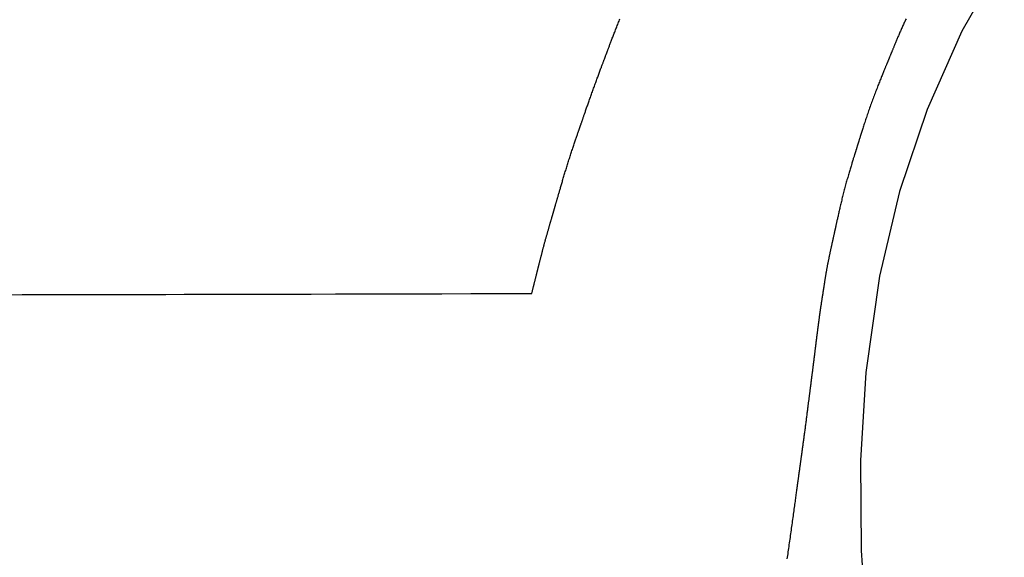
# Model space of a CAD drawing. Header units: millimetres. Extents: x -4577 to 1032787, y -66234 to 201209.
# Tile 92 of 256: x 3765.9 to 3769.05, y -8943.35 to -8941.63. Entities that reach past the tile are written whole.
import ezdxf

# ---------------------------------------------------------------- set-up
doc = ezdxf.new("R2010")
doc.units = ezdxf.units.MM
doc.linetypes.add('510_5_2OG_ELT_1004$0$11-07-22_DS_2OG$0$AUSGEZOGEN', pattern=[0])
doc.layers.add('510_5_2OG_ELT_1004$0$11-07-22_DS_2OG$0$EBENE_1', color=8, linetype='510_5_2OG_ELT_1004$0$11-07-22_DS_2OG$0$AUSGEZOGEN')

# ---------------------------------------------------------------- blocks, each defined once
blk = doc.blocks.new('510_5_2OG_ELT_1004')
at = {"layer": '510_5_2OG_ELT_1004$0$11-07-22_DS_2OG$0$EBENE_1'}
for p, q in [((3769.0473, -8941.3797), (3768.912, -8941.618)), ((3768.912, -8941.618), (3768.8005, -8941.8688)), ((3768.8005, -8941.8688), (3768.713, -8942.1302)), ((3768.713, -8942.1302), (3768.649, -8942.4003)), ((3768.649, -8942.4003), (3768.6054, -8942.7086)), ((3768.6054, -8942.7086), (3768.5877, -8942.9899)), ((3768.5877, -8942.9899), (3768.5899, -8943.277)), ((3768.5899, -8943.277), (3768.6109, -8943.5702))]:
    blk.add_line(p, q, dxfattribs=at)
for points in [[(3768.7337, -8941.5786), (3768.7322, -8941.5816), (3768.7308, -8941.5847), (3768.7293, -8941.5878), (3768.7279, -8941.5909), (3768.7265, -8941.594), (3768.725, -8941.5971), (3768.7236, -8941.6002), (3768.7222, -8941.6032), (3768.7208, -8941.6063), (3768.7194, -8941.6094), (3768.7181, -8941.6125), (3768.7167, -8941.6156), (3768.7154, -8941.6186), (3768.714, -8941.6216), (3768.7127, -8941.6246), (3768.7114, -8941.6276), (3768.7102, -8941.6305), (3768.7089, -8941.6335), (3768.7077, -8941.6363), (3768.7065, -8941.6392), (3768.7053, -8941.642), (3768.7041, -8941.6447), (3768.703, -8941.6474), (3768.7019, -8941.6501), (3768.7008, -8941.6527), (3768.6997, -8941.6552), (3768.6987, -8941.6577), (3768.6977, -8941.6601), (3768.6967, -8941.6625), (3768.6958, -8941.6648), (3768.6949, -8941.667), (3768.694, -8941.6692), (3768.6931, -8941.6712), (3768.6923, -8941.6732), (3768.6915, -8941.6751), (3768.6908, -8941.6769), (3768.6901, -8941.6787), (3768.6894, -8941.6803), (3768.6888, -8941.6819), (3768.6881, -8941.6834), (3768.6876, -8941.6848), (3768.687, -8941.6862), (3768.6865, -8941.6875), (3768.686, -8941.6887), (3768.6855, -8941.6899), (3768.685, -8941.691), (3768.6846, -8941.692), (3768.6842, -8941.693), (3768.6834, -8941.6949), (3768.6827, -8941.6966), (3768.6821, -8941.6981), (3768.6815, -8941.6995), (3768.681, -8941.7008), (3768.6805, -8941.702), (3768.68, -8941.7032), (3768.6796, -8941.7043), (3768.6791, -8941.7054), (3768.6786, -8941.7066), (3768.6781, -8941.7078), (3768.6776, -8941.709), (3768.6771, -8941.7104), (3768.6764, -8941.7119), (3768.6757, -8941.7137), (3768.6753, -8941.7146), (3768.6749, -8941.7156), (3768.6745, -8941.7166), (3768.674, -8941.7178), (3768.6736, -8941.7189), (3768.673, -8941.7202), (3768.6725, -8941.7216), (3768.6719, -8941.723), (3768.6713, -8941.7245), (3768.6706, -8941.7261), (3768.6699, -8941.7278), (3768.6692, -8941.7296), (3768.6684, -8941.7315), (3768.6676, -8941.7335), (3768.6667, -8941.7356), (3768.6658, -8941.7379), (3768.6648, -8941.7402), (3768.6638, -8941.7427), (3768.6627, -8941.7453), (3768.6616, -8941.748), (3768.6605, -8941.7508), (3768.6593, -8941.7538), (3768.658, -8941.7568), (3768.6568, -8941.76), (3768.6554, -8941.7632), (3768.6541, -8941.7665), (3768.6527, -8941.7699), (3768.6513, -8941.7734), (3768.6499, -8941.777), (3768.6484, -8941.7807), (3768.6469, -8941.7844), (3768.6454, -8941.7882), (3768.6439, -8941.7921), (3768.6423, -8941.796), (3768.6408, -8941.8), (3768.6392, -8941.804), (3768.6376, -8941.8081), (3768.6361, -8941.8122), (3768.6345, -8941.8164), (3768.6329, -8941.8206), (3768.6313, -8941.8248), (3768.6297, -8941.829), (3768.6281, -8941.8333), (3768.6265, -8941.8376), (3768.6249, -8941.842), (3768.6233, -8941.8463), (3768.6217, -8941.8506), (3768.6202, -8941.855), (3768.6186, -8941.8593), (3768.6171, -8941.8637), (3768.6156, -8941.868), (3768.6141, -8941.8723), (3768.6126, -8941.8766), (3768.6111, -8941.8809), (3768.6097, -8941.8851), (3768.6083, -8941.8893), (3768.6069, -8941.8935), (3768.6055, -8941.8977), (3768.6041, -8941.9017), (3768.6028, -8941.9058), (3768.6015, -8941.9097), (3768.6002, -8941.9137), (3768.599, -8941.9175), (3768.5978, -8941.9213), (3768.5966, -8941.925), (3768.5954, -8941.9286), (3768.5943, -8941.9321), (3768.5932, -8941.9356), (3768.5921, -8941.9389), (3768.5911, -8941.9422), (3768.5901, -8941.9453), (3768.5892, -8941.9484), (3768.5883, -8941.9513), (3768.5874, -8941.9541), (3768.5865, -8941.9568), (3768.5857, -8941.9593), (3768.585, -8941.9617), (3768.5843, -8941.964), (3768.5836, -8941.9662), (3768.583, -8941.9682), (3768.5824, -8941.9701), (3768.5818, -8941.9719), (3768.5813, -8941.9735), (3768.5808, -8941.9751), (3768.5804, -8941.9765), (3768.58, -8941.9779), (3768.5796, -8941.9791), (3768.5792, -8941.9803), (3768.5789, -8941.9814), (3768.5783, -8941.9833), (3768.5778, -8941.9849), (3768.5774, -8941.9862), (3768.5767, -8941.9883), (3768.5763, -8941.9898), (3768.5759, -8941.991), (3768.5755, -8941.9922), (3768.5748, -8941.9946), (3768.5744, -8941.9957), (3768.574, -8941.9969), (3768.5736, -8941.9985), (3768.573, -8942.0002), (3768.5727, -8942.0012), (3768.5724, -8942.0023), (3768.572, -8942.0035), (3768.5716, -8942.0047), (3768.5712, -8942.0061), (3768.5707, -8942.0075), (3768.5703, -8942.0091), (3768.5697, -8942.0107), (3768.5692, -8942.0125), (3768.5686, -8942.0143), (3768.568, -8942.0163), (3768.5673, -8942.0184), (3768.5666, -8942.0206), (3768.5659, -8942.023), (3768.5651, -8942.0254), (3768.5643, -8942.028), (3768.5635, -8942.0307), (3768.5627, -8942.0335), (3768.5618, -8942.0364), (3768.5608, -8942.0394), (3768.5599, -8942.0425), (3768.5589, -8942.0456), (3768.5579, -8942.0489), (3768.5569, -8942.0522), (3768.5559, -8942.0556), (3768.5549, -8942.0591), (3768.5538, -8942.0627), (3768.5527, -8942.0663), (3768.5516, -8942.07), (3768.5505, -8942.0737), (3768.5494, -8942.0775), (3768.5483, -8942.0813), (3768.5472, -8942.0852), (3768.5461, -8942.0891), (3768.5449, -8942.093), (3768.5438, -8942.097), (3768.5427, -8942.101), (3768.5416, -8942.1051), (3768.5405, -8942.1091), (3768.5394, -8942.1132), (3768.5383, -8942.1173), (3768.5372, -8942.1214), (3768.5361, -8942.1254), (3768.535, -8942.1295), (3768.534, -8942.1336), (3768.5329, -8942.1377), (3768.5319, -8942.1418), (3768.5309, -8942.1458), (3768.5299, -8942.1498), (3768.5289, -8942.1538), (3768.5279, -8942.1578), (3768.527, -8942.1618), (3768.526, -8942.1657), (3768.5251, -8942.1696), (3768.5242, -8942.1734), (3768.5233, -8942.1772), (3768.5225, -8942.1809), (3768.5216, -8942.1846), (3768.5208, -8942.1882), (3768.52, -8942.1918), (3768.5192, -8942.1953), (3768.5184, -8942.1988), (3768.5176, -8942.2021), (3768.5169, -8942.2054), (3768.5162, -8942.2086), (3768.5155, -8942.2118), (3768.5148, -8942.2148), (3768.5141, -8942.2178), (3768.5135, -8942.2206), (3768.5129, -8942.2234), (3768.5123, -8942.226), (3768.5118, -8942.2286), (3768.5112, -8942.231), (3768.5107, -8942.2334), (3768.5102, -8942.2356), (3768.5097, -8942.2378), (3768.5093, -8942.2398), (3768.5089, -8942.2418), (3768.5085, -8942.2436), (3768.5081, -8942.2454), (3768.5077, -8942.2471), (3768.5073, -8942.2487), (3768.507, -8942.2503), (3768.5067, -8942.2518), (3768.5063, -8942.2532), (3768.5061, -8942.2546), (3768.5058, -8942.2559), (3768.5055, -8942.2571), (3768.5052, -8942.2583), (3768.505, -8942.2595), (3768.5047, -8942.2606), (3768.5045, -8942.2616), (3768.5043, -8942.2627), (3768.5038, -8942.2646), (3768.5034, -8942.2665), (3768.503, -8942.2683), (3768.5027, -8942.27), (3768.5023, -8942.2718), (3768.5019, -8942.2735), (3768.5015, -8942.2752), (3768.5011, -8942.277), (3768.5007, -8942.2789), (3768.5003, -8942.2808), (3768.5001, -8942.2818), (3768.4999, -8942.2828), (3768.4996, -8942.2838), (3768.4994, -8942.2848), (3768.4992, -8942.2859), (3768.4989, -8942.287), (3768.4987, -8942.2881), (3768.4984, -8942.2893), (3768.4982, -8942.2905), (3768.4979, -8942.2917), (3768.4976, -8942.293), (3768.4973, -8942.2943), (3768.497, -8942.2956), (3768.4967, -8942.297), (3768.4964, -8942.2984), (3768.4961, -8942.2999), (3768.4958, -8942.3014), (3768.4954, -8942.3029), (3768.4951, -8942.3045), (3768.4947, -8942.3062), (3768.4943, -8942.3079), (3768.4939, -8942.3097), (3768.4936, -8942.3115), (3768.4931, -8942.3133), (3768.4927, -8942.3152), (3768.4923, -8942.3171), (3768.4919, -8942.3191), (3768.4914, -8942.3211), (3768.491, -8942.3232), (3768.4906, -8942.3253), (3768.4901, -8942.3274), (3768.4896, -8942.3295), (3768.4892, -8942.3317), (3768.4887, -8942.3339), (3768.4883, -8942.3361), (3768.4878, -8942.3384), (3768.4873, -8942.3406), (3768.4868, -8942.3429), (3768.4864, -8942.3453), (3768.4859, -8942.3476), (3768.4854, -8942.3499), (3768.4849, -8942.3523), (3768.4845, -8942.3547), (3768.484, -8942.3571), (3768.4835, -8942.3595), (3768.4831, -8942.3619), (3768.4826, -8942.3643), (3768.4821, -8942.3667), (3768.4817, -8942.3691), (3768.4812, -8942.3715), (3768.4808, -8942.374), (3768.4803, -8942.3764), (3768.4799, -8942.3788), (3768.4795, -8942.3812), (3768.4791, -8942.3836), (3768.4786, -8942.3859), (3768.4782, -8942.3883), (3768.4778, -8942.3907), (3768.4774, -8942.393), (3768.477, -8942.3953), (3768.4767, -8942.3976), (3768.4763, -8942.3999), (3768.4759, -8942.4021), (3768.4755, -8942.4043), (3768.4752, -8942.4065), (3768.4748, -8942.4087), (3768.4745, -8942.4108), (3768.4742, -8942.4129), (3768.4738, -8942.4149), (3768.4735, -8942.4169), (3768.4732, -8942.4189), (3768.4729, -8942.4208), (3768.4726, -8942.4226), (3768.4723, -8942.4244), (3768.4721, -8942.4262), (3768.4718, -8942.4279), (3768.4715, -8942.4296), (3768.4713, -8942.4312), (3768.471, -8942.4327), (3768.4708, -8942.4342), (3768.4706, -8942.4356), (3768.4704, -8942.437), (3768.4702, -8942.4383), (3768.47, -8942.4395), (3768.4698, -8942.4407), (3768.4696, -8942.4419), (3768.4695, -8942.443), (3768.4693, -8942.4441), (3768.469, -8942.4461), (3768.4687, -8942.4479), (3768.4684, -8942.4496), (3768.4682, -8942.4512), (3768.468, -8942.4526), (3768.4677, -8942.454), (3768.4675, -8942.4553), (3768.4674, -8942.4566), (3768.4672, -8942.4578), (3768.467, -8942.4589), (3768.4668, -8942.4601), (3768.4666, -8942.4613), (3768.4664, -8942.4625), (3768.4663, -8942.4637), (3768.4661, -8942.4649), (3768.4659, -8942.4661), (3768.4657, -8942.4674), (3768.4655, -8942.4687), (3768.4653, -8942.4701), (3768.465, -8942.4715), (3768.4648, -8942.473), (3768.4646, -8942.4745), (3768.4643, -8942.4761), (3768.4641, -8942.4778), (3768.4638, -8942.4796), (3768.4635, -8942.4814), (3768.4632, -8942.4833), (3768.4631, -8942.4843), (3768.4629, -8942.4854), (3768.4627, -8942.4864), (3768.4626, -8942.4874), (3768.4624, -8942.4885), (3768.4622, -8942.4896), (3768.4621, -8942.4907), (3768.4619, -8942.4918), (3768.4617, -8942.493), (3768.4615, -8942.4941), (3768.4614, -8942.4953), (3768.4612, -8942.4964), (3768.461, -8942.4976), (3768.4608, -8942.4988), (3768.4607, -8942.5), (3768.4605, -8942.5012), (3768.4603, -8942.5025), (3768.4601, -8942.5037), (3768.4599, -8942.5049), (3768.4597, -8942.5062), (3768.4596, -8942.5074), (3768.4594, -8942.5087), (3768.4592, -8942.5099), (3768.459, -8942.5112), (3768.4588, -8942.5124), (3768.4586, -8942.5137), (3768.4585, -8942.515), (3768.4583, -8942.5162), (3768.4581, -8942.5175), (3768.4579, -8942.5187), (3768.4577, -8942.52), (3768.4576, -8942.5213), (3768.4574, -8942.5225), (3768.4572, -8942.5238), (3768.457, -8942.5251), (3768.4569, -8942.5263), (3768.4567, -8942.5276), (3768.4565, -8942.5289), (3768.4563, -8942.5301), (3768.4562, -8942.5314), (3768.456, -8942.5327), (3768.4558, -8942.5339), (3768.4557, -8942.5352), (3768.4555, -8942.5365), (3768.4553, -8942.5377), (3768.4551, -8942.539), (3768.455, -8942.5402), (3768.4548, -8942.5415), (3768.4546, -8942.5428), (3768.4545, -8942.544), (3768.4543, -8942.5453), (3768.4541, -8942.5466), (3768.454, -8942.5478), (3768.4538, -8942.5491), (3768.4536, -8942.5504), (3768.4535, -8942.5516), (3768.4533, -8942.5529), (3768.4531, -8942.5542), (3768.453, -8942.5554), (3768.4528, -8942.5567), (3768.4526, -8942.558), (3768.4525, -8942.5592), (3768.4523, -8942.5605), (3768.4521, -8942.5618), (3768.452, -8942.563), (3768.4518, -8942.5643), (3768.4516, -8942.5656), (3768.4515, -8942.5668), (3768.4513, -8942.5681), (3768.4511, -8942.5694), (3768.451, -8942.5706), (3768.4508, -8942.5719), (3768.4506, -8942.5732), (3768.4505, -8942.5744), (3768.4503, -8942.5757), (3768.4502, -8942.5769), (3768.45, -8942.5782), (3768.4498, -8942.5795), (3768.4497, -8942.5807), (3768.4495, -8942.582), (3768.4493, -8942.5833), (3768.4492, -8942.5845), (3768.449, -8942.5858), (3768.4488, -8942.5871), (3768.4487, -8942.5883), (3768.4485, -8942.5896), (3768.4484, -8942.5909), (3768.4482, -8942.5921), (3768.448, -8942.5934), (3768.4479, -8942.5947), (3768.4477, -8942.5959), (3768.4476, -8942.5972), (3768.4474, -8942.5984), (3768.4473, -8942.5997), (3768.4471, -8942.6009), (3768.447, -8942.6021), (3768.4468, -8942.6033), (3768.4467, -8942.6045), (3768.4465, -8942.6057), (3768.4464, -8942.6068), (3768.4462, -8942.608), (3768.4461, -8942.6091), (3768.4459, -8942.6102), (3768.4458, -8942.6113), (3768.4457, -8942.6123), (3768.4456, -8942.6134), (3768.4453, -8942.6154), (3768.4451, -8942.6172), (3768.4449, -8942.619), (3768.4447, -8942.6206), (3768.4445, -8942.622), (3768.4443, -8942.6233), (3768.4442, -8942.6245), (3768.444, -8942.6263), (3768.4436, -8942.6292), (3768.4433, -8942.6316), (3768.4432, -8942.6328), (3768.443, -8942.6345), (3768.4428, -8942.6355), (3768.4427, -8942.6367), (3768.4425, -8942.6381), (3768.4423, -8942.6396), (3768.4421, -8942.6413), (3768.4418, -8942.6441), (3768.4417, -8942.6451), (3768.4415, -8942.6462), (3768.4414, -8942.6472), (3768.4413, -8942.6483), (3768.4411, -8942.6494), (3768.441, -8942.6506), (3768.4409, -8942.6517), (3768.4407, -8942.6529), (3768.4406, -8942.6541), (3768.4404, -8942.6553), (3768.4403, -8942.6566), (3768.4401, -8942.6578), (3768.4399, -8942.6591), (3768.4398, -8942.6604), (3768.4396, -8942.6617), (3768.4395, -8942.663), (3768.4393, -8942.6643), (3768.4391, -8942.6656), (3768.439, -8942.6669), (3768.4388, -8942.6683), (3768.4386, -8942.6696), (3768.4385, -8942.6709), (3768.4383, -8942.6723), (3768.4381, -8942.6736), (3768.438, -8942.6749), (3768.4378, -8942.6763), (3768.4376, -8942.6776), (3768.4375, -8942.6789), (3768.4373, -8942.6802), (3768.4371, -8942.6816), (3768.437, -8942.6829), (3768.4368, -8942.6842), (3768.4366, -8942.6855), (3768.4365, -8942.6869), (3768.4363, -8942.6882), (3768.4361, -8942.6895), (3768.436, -8942.6908), (3768.4358, -8942.6921), (3768.4356, -8942.6934), (3768.4355, -8942.6947), (3768.4353, -8942.696), (3768.4352, -8942.6973), (3768.435, -8942.6985), (3768.4348, -8942.6998), (3768.4347, -8942.7011), (3768.4345, -8942.7023), (3768.4343, -8942.7036), (3768.4342, -8942.7049), (3768.434, -8942.7061), (3768.4339, -8942.7073), (3768.4337, -8942.7086), (3768.4336, -8942.7098), (3768.4334, -8942.711), (3768.4332, -8942.7122), (3768.4331, -8942.7134), (3768.4329, -8942.7146), (3768.4328, -8942.7158), (3768.4326, -8942.717), (3768.4325, -8942.7182), (3768.4323, -8942.7193), (3768.4322, -8942.7205), (3768.432, -8942.7216), (3768.4319, -8942.7228), (3768.4318, -8942.7239), (3768.4316, -8942.7251), (3768.4315, -8942.7262), (3768.4313, -8942.7274), (3768.4312, -8942.7285), (3768.431, -8942.7296), (3768.4309, -8942.7308), (3768.4307, -8942.7319), (3768.4306, -8942.733), (3768.4305, -8942.7341), (3768.4303, -8942.7352), (3768.4302, -8942.7363), (3768.43, -8942.7374), (3768.4299, -8942.7386), (3768.4297, -8942.7397), (3768.4296, -8942.7408), (3768.4295, -8942.7419), (3768.4293, -8942.743), (3768.4292, -8942.7441), (3768.429, -8942.7452), (3768.4289, -8942.7463), (3768.4288, -8942.7474), (3768.4286, -8942.7485), (3768.4285, -8942.7497), (3768.4283, -8942.7508), (3768.4282, -8942.752), (3768.428, -8942.7532), (3768.4279, -8942.7544), (3768.4277, -8942.7556), (3768.4276, -8942.7569), (3768.4274, -8942.7581), (3768.4272, -8942.7595), (3768.4271, -8942.7608), (3768.4269, -8942.7622), (3768.4267, -8942.7636), (3768.4265, -8942.7651), (3768.4263, -8942.7666), (3768.4261, -8942.7682), (3768.4259, -8942.7698), (3768.4257, -8942.7715), (3768.4255, -8942.7732), (3768.4252, -8942.775), (3768.425, -8942.7769), (3768.4248, -8942.7788), (3768.4245, -8942.7808), (3768.4242, -8942.7828), (3768.424, -8942.785), (3768.4237, -8942.7872), (3768.4234, -8942.7895), (3768.4231, -8942.7918), (3768.4228, -8942.7943), (3768.4225, -8942.7968), (3768.4221, -8942.7994), (3768.4218, -8942.802), (3768.4214, -8942.8048), (3768.4211, -8942.8076), (3768.4207, -8942.8104), (3768.4203, -8942.8133), (3768.42, -8942.8163), (3768.4196, -8942.8193), (3768.4192, -8942.8224), (3768.4188, -8942.8256), (3768.4184, -8942.8287), (3768.418, -8942.8319), (3768.4175, -8942.8352), (3768.4171, -8942.8385), (3768.4167, -8942.8418), (3768.4162, -8942.8452), (3768.4158, -8942.8486), (3768.4154, -8942.852), (3768.4149, -8942.8555), (3768.4145, -8942.8589), (3768.414, -8942.8624), (3768.4136, -8942.8659), (3768.4131, -8942.8694), (3768.4126, -8942.873), (3768.4122, -8942.8765), (3768.4117, -8942.88), (3768.4112, -8942.8836), (3768.4108, -8942.8871), (3768.4103, -8942.8906), (3768.4098, -8942.8942), (3768.4093, -8942.8977), (3768.4089, -8942.9012), (3768.4084, -8942.9047), (3768.4079, -8942.9082), (3768.4075, -8942.9117), (3768.407, -8942.9151), (3768.4066, -8942.9185), (3768.4061, -8942.9219), (3768.4056, -8942.9253), (3768.4052, -8942.9286), (3768.4047, -8942.9319), (3768.4043, -8942.9352), (3768.4039, -8942.9384), (3768.4034, -8942.9416), (3768.403, -8942.9447), (3768.4026, -8942.9478), (3768.4022, -8942.9509), (3768.4018, -8942.9538), (3768.4014, -8942.9568), (3768.401, -8942.9596), (3768.4006, -8942.9625), (3768.4002, -8942.9652), (3768.3998, -8942.9679), (3768.3995, -8942.9705), (3768.3991, -8942.973), (3768.3988, -8942.9755), (3768.3985, -8942.9779), (3768.3981, -8942.9802), (3768.3978, -8942.9824), (3768.3975, -8942.9846), (3768.3973, -8942.9867), (3768.397, -8942.9887), (3768.3967, -8942.9907), (3768.3965, -8942.9926), (3768.3962, -8942.9944), (3768.396, -8942.9962), (3768.3957, -8942.9979), (3768.3955, -8942.9995), (3768.3953, -8943.0012), (3768.3951, -8943.0027), (3768.3949, -8943.0042), (3768.3946, -8943.0057), (3768.3945, -8943.0072), (3768.3943, -8943.0086), (3768.3941, -8943.0099), (3768.3939, -8943.0113), (3768.3937, -8943.0126), (3768.3935, -8943.0139), (3768.3934, -8943.0151), (3768.3932, -8943.0164), (3768.393, -8943.0176), (3768.3929, -8943.0188), (3768.3927, -8943.02), (3768.3925, -8943.0211), (3768.3924, -8943.0223), (3768.3922, -8943.0235), (3768.3921, -8943.0246), (3768.3919, -8943.0258), (3768.3917, -8943.027), (3768.3916, -8943.0282), (3768.3914, -8943.0293), (3768.3912, -8943.0306), (3768.3911, -8943.0318), (3768.3909, -8943.0331), (3768.3907, -8943.0344), (3768.3905, -8943.0357), (3768.3903, -8943.0371), (3768.3901, -8943.0386), (3768.3899, -8943.0401), (3768.3897, -8943.0417), (3768.3895, -8943.0433), (3768.3893, -8943.045), (3768.389, -8943.0468), (3768.3888, -8943.0487), (3768.3885, -8943.0506), (3768.3882, -8943.0527), (3768.3879, -8943.0548), (3768.3876, -8943.0571), (3768.3873, -8943.0595), (3768.3869, -8943.062), (3768.3866, -8943.0646), (3768.3862, -8943.0673), (3768.3858, -8943.0702), (3768.3854, -8943.0731), (3768.385, -8943.0763), (3768.3845, -8943.0796), (3768.3841, -8943.083), (3768.3836, -8943.0866), (3768.383, -8943.0903), (3768.3825, -8943.0942), (3768.382, -8943.0983), (3768.3814, -8943.1024), (3768.3808, -8943.1067), (3768.3802, -8943.1111), (3768.3796, -8943.1157), (3768.3789, -8943.1203), (3768.3783, -8943.1251), (3768.3776, -8943.13), (3768.3769, -8943.1349), (3768.3762, -8943.14), (3768.3755, -8943.1452), (3768.3748, -8943.1504), (3768.3741, -8943.1557), (3768.3733, -8943.1611), (3768.3726, -8943.1665), (3768.3718, -8943.1721), (3768.371, -8943.1776), (3768.3702, -8943.1833), (3768.3694, -8943.1889), (3768.3686, -8943.1946), (3768.3678, -8943.2004), (3768.367, -8943.2062), (3768.3662, -8943.212), (3768.3654, -8943.2178), (3768.3646, -8943.2237), (3768.3638, -8943.2295), (3768.3629, -8943.2354), (3768.3621, -8943.2412), (3768.3613, -8943.2471), (3768.3605, -8943.2529), (3768.3596, -8943.2587), (3768.3588, -8943.2645), (3768.358, -8943.2703), (3768.3572, -8943.276), (3768.3564, -8943.2817), (3768.3556, -8943.2873), (3768.3548, -8943.2929), (3768.354, -8943.2984), (3768.3532, -8943.3039)], [(3765.8758, -8942.4599), (3765.9106, -8942.4598), (3765.9471, -8942.4598), (3765.9856, -8942.4597), (3766.0261, -8942.4596), (3766.0686, -8942.4595), (3766.1132, -8942.4594), (3766.1599, -8942.4593), (3766.2089, -8942.4592), (3766.2601, -8942.4591), (3766.3137, -8942.459), (3766.3697, -8942.4589), (3766.4282, -8942.4587), (3766.4891, -8942.4586), (3766.5527, -8942.4584), (3766.6188, -8942.4583), (3766.6877, -8942.4581), (3766.7594, -8942.458), (3766.8338, -8942.4578), (3766.9111, -8942.4576), (3766.9914, -8942.4574), (3767.0747, -8942.4572), (3767.161, -8942.457), (3767.2505, -8942.4568), (3767.3431, -8942.4566), (3767.439, -8942.4564), (3767.5382, -8942.4561), (3767.5382, -8942.4561), (3767.5387, -8942.4542), (3767.5391, -8942.4523), (3767.5396, -8942.4505), (3767.54, -8942.4487), (3767.5404, -8942.447), (3767.5408, -8942.4454), (3767.5412, -8942.4438), (3767.5416, -8942.4422), (3767.542, -8942.4407), (3767.5423, -8942.4393), (3767.5427, -8942.4379), (3767.543, -8942.4365), (3767.5434, -8942.4352), (3767.5437, -8942.434), (3767.544, -8942.4327), (3767.5443, -8942.4315), (3767.5446, -8942.4304), (3767.5448, -8942.4292), (3767.5451, -8942.4281), (3767.5454, -8942.427), (3767.5457, -8942.426), (3767.5459, -8942.425), (3767.5462, -8942.424), (3767.5466, -8942.422), (3767.5471, -8942.4201), (3767.5476, -8942.4183), (3767.548, -8942.4165), (3767.5485, -8942.4147), (3767.5489, -8942.4129), (3767.5494, -8942.4112), (3767.5498, -8942.4095), (3767.5502, -8942.4078), (3767.5507, -8942.4061), (3767.5511, -8942.4044), (3767.5515, -8942.4027), (3767.5519, -8942.401), (3767.5523, -8942.3994), (3767.5527, -8942.3977), (3767.5532, -8942.3961), (3767.5536, -8942.3945), (3767.554, -8942.3928), (3767.5544, -8942.3912), (3767.5548, -8942.3896), (3767.5552, -8942.3879), (3767.5556, -8942.3862), (3767.5561, -8942.3845), (3767.5565, -8942.3827), (3767.5572, -8942.3798), (3767.5575, -8942.3788), (3767.5577, -8942.3778), (3767.558, -8942.3768), (3767.5583, -8942.3757), (3767.5586, -8942.3746), (3767.5588, -8942.3735), (3767.5591, -8942.3723), (3767.5594, -8942.3711), (3767.5597, -8942.3699), (3767.5601, -8942.3686), (3767.5604, -8942.3673), (3767.5607, -8942.366), (3767.5611, -8942.3646), (3767.5614, -8942.3631), (3767.5618, -8942.3617), (3767.5622, -8942.3601), (3767.5626, -8942.3585), (3767.563, -8942.3569), (3767.5634, -8942.3552), (3767.5638, -8942.3535), (3767.5643, -8942.3518), (3767.5647, -8942.35), (3767.5652, -8942.3481), (3767.5657, -8942.3462), (3767.5662, -8942.3443), (3767.5667, -8942.3424), (3767.5672, -8942.3404), (3767.5677, -8942.3384), (3767.5682, -8942.3363), (3767.5687, -8942.3343), (3767.5693, -8942.3322), (3767.5698, -8942.3301), (3767.5704, -8942.3279), (3767.5709, -8942.3258), (3767.5715, -8942.3236), (3767.572, -8942.3214), (3767.5726, -8942.3192), (3767.5732, -8942.3169), (3767.5738, -8942.3147), (3767.5744, -8942.3124), (3767.575, -8942.3102), (3767.5756, -8942.3079), (3767.5762, -8942.3056), (3767.5768, -8942.3034), (3767.5774, -8942.3011), (3767.578, -8942.2988), (3767.5787, -8942.2965), (3767.5793, -8942.2942), (3767.5799, -8942.292), (3767.5805, -8942.2897), (3767.5812, -8942.2874), (3767.5818, -8942.2851), (3767.5824, -8942.2829), (3767.583, -8942.2806), (3767.5837, -8942.2784), (3767.5843, -8942.2762), (3767.5849, -8942.2739), (3767.5855, -8942.2717), (3767.5862, -8942.2695), (3767.5868, -8942.2673), (3767.5874, -8942.2651), (3767.588, -8942.263), (3767.5886, -8942.2608), (3767.5893, -8942.2587), (3767.5899, -8942.2566), (3767.5905, -8942.2545), (3767.5911, -8942.2524), (3767.5917, -8942.2503), (3767.5923, -8942.2483), (3767.5928, -8942.2463), (3767.5934, -8942.2443), (3767.594, -8942.2423), (3767.5946, -8942.2403), (3767.5951, -8942.2384), (3767.5957, -8942.2365), (3767.5962, -8942.2346), (3767.5968, -8942.2328), (3767.5973, -8942.2309), (3767.5978, -8942.2291), (3767.5983, -8942.2274), (3767.5988, -8942.2256), (3767.5993, -8942.2239), (3767.5998, -8942.2222), (3767.6003, -8942.2205), (3767.6008, -8942.2188), (3767.6013, -8942.2172), (3767.6018, -8942.2156), (3767.6022, -8942.2139), (3767.6027, -8942.2123), (3767.6031, -8942.2108), (3767.6036, -8942.2092), (3767.604, -8942.2077), (3767.6045, -8942.2061), (3767.6049, -8942.2046), (3767.6054, -8942.2031), (3767.6058, -8942.2016), (3767.6063, -8942.2001), (3767.6067, -8942.1986), (3767.6071, -8942.1971), (3767.6075, -8942.1956), (3767.608, -8942.1941), (3767.6084, -8942.1927), (3767.6088, -8942.1912), (3767.6092, -8942.1898), (3767.6097, -8942.1883), (3767.6101, -8942.1868), (3767.6105, -8942.1854), (3767.6109, -8942.1839), (3767.6114, -8942.1825), (3767.6118, -8942.181), (3767.6122, -8942.1795), (3767.6127, -8942.178), (3767.6131, -8942.1765), (3767.6135, -8942.175), (3767.614, -8942.1734), (3767.6144, -8942.1718), (3767.6149, -8942.1702), (3767.6154, -8942.1686), (3767.6159, -8942.1669), (3767.6164, -8942.1653), (3767.6169, -8942.1635), (3767.6174, -8942.1618), (3767.6179, -8942.1599), (3767.6184, -8942.1581), (3767.619, -8942.1562), (3767.6196, -8942.1542), (3767.6201, -8942.1522), (3767.6207, -8942.1502), (3767.6214, -8942.148), (3767.622, -8942.1459), (3767.6226, -8942.1436), (3767.6233, -8942.1413), (3767.624, -8942.1389), (3767.6247, -8942.1365), (3767.6254, -8942.134), (3767.6262, -8942.1314), (3767.627, -8942.1287), (3767.6278, -8942.126), (3767.6286, -8942.1231), (3767.6294, -8942.1203), (3767.6303, -8942.1173), (3767.6312, -8942.1143), (3767.6321, -8942.1112), (3767.633, -8942.1081), (3767.6339, -8942.1048), (3767.6349, -8942.1016), (3767.6359, -8942.0983), (3767.6368, -8942.0949), (3767.6378, -8942.0915), (3767.6389, -8942.0881), (3767.6399, -8942.0846), (3767.641, -8942.0811), (3767.642, -8942.0775), (3767.6431, -8942.0739), (3767.6442, -8942.0703), (3767.6453, -8942.0666), (3767.6464, -8942.063), (3767.6475, -8942.0593), (3767.6487, -8942.0556), (3767.6498, -8942.0518), (3767.651, -8942.0481), (3767.6522, -8942.0443), (3767.6533, -8942.0405), (3767.6545, -8942.0368), (3767.6557, -8942.033), (3767.6569, -8942.0292), (3767.6581, -8942.0254), (3767.6593, -8942.0217), (3767.6605, -8942.0179), (3767.6617, -8942.0142), (3767.663, -8942.0104), (3767.6642, -8942.0067), (3767.6654, -8942.0031), (3767.6666, -8941.9994), (3767.6678, -8941.9958), (3767.669, -8941.9922), (3767.6701, -8941.9887), (3767.6713, -8941.9852), (3767.6725, -8941.9818), (3767.6736, -8941.9784), (3767.6747, -8941.9751), (3767.6758, -8941.9718), (3767.6769, -8941.9686), (3767.678, -8941.9655), (3767.679, -8941.9625), (3767.68, -8941.9595), (3767.681, -8941.9566), (3767.682, -8941.9538), (3767.6829, -8941.9511), (3767.6838, -8941.9485), (3767.6847, -8941.946), (3767.6855, -8941.9436), (3767.6863, -8941.9413), (3767.6871, -8941.9391), (3767.6878, -8941.937), (3767.6885, -8941.9351), (3767.6891, -8941.9332), (3767.6897, -8941.9315), (3767.6902, -8941.9299), (3767.6907, -8941.9285), (3767.6912, -8941.9271), (3767.6917, -8941.9258), (3767.6921, -8941.9246), (3767.6924, -8941.9236), (3767.6931, -8941.9217), (3767.6936, -8941.9201), (3767.6941, -8941.9188), (3767.6947, -8941.9171), (3767.695, -8941.9161), (3767.6955, -8941.9148), (3767.6961, -8941.9131), (3767.6964, -8941.9122), (3767.6968, -8941.9109), (3767.6977, -8941.9085), (3767.698, -8941.9075), (3767.6984, -8941.9065), (3767.6988, -8941.9053), (3767.6992, -8941.9041), (3767.6997, -8941.9027), (3767.7002, -8941.9013), (3767.7007, -8941.8997), (3767.7013, -8941.898), (3767.7019, -8941.8962), (3767.7026, -8941.8943), (3767.7033, -8941.8923), (3767.704, -8941.8901), (3767.7048, -8941.8879), (3767.7056, -8941.8855), (3767.7065, -8941.883), (3767.7074, -8941.8805), (3767.7083, -8941.8778), (3767.7092, -8941.8751), (3767.7102, -8941.8723), (3767.7112, -8941.8694), (3767.7123, -8941.8664), (3767.7134, -8941.8633), (3767.7144, -8941.8602), (3767.7156, -8941.857), (3767.7167, -8941.8538), (3767.7179, -8941.8505), (3767.719, -8941.8471), (3767.7202, -8941.8437), (3767.7215, -8941.8403), (3767.7227, -8941.8368), (3767.7239, -8941.8333), (3767.7252, -8941.8297), (3767.7265, -8941.8261), (3767.7278, -8941.8225), (3767.7291, -8941.8189), (3767.7304, -8941.8153), (3767.7317, -8941.8116), (3767.733, -8941.808), (3767.7343, -8941.8043), (3767.7356, -8941.8006), (3767.737, -8941.797), (3767.7383, -8941.7933), (3767.7396, -8941.7897), (3767.7409, -8941.7861), (3767.7422, -8941.7825), (3767.7435, -8941.7789), (3767.7448, -8941.7754), (3767.7461, -8941.7719), (3767.7474, -8941.7684), (3767.7487, -8941.765), (3767.7499, -8941.7616), (3767.7512, -8941.7583), (3767.7524, -8941.755), (3767.7536, -8941.7518), (3767.7548, -8941.7486), (3767.7559, -8941.7455), (3767.757, -8941.7425), (3767.7581, -8941.7395), (3767.7592, -8941.7367), (3767.7603, -8941.7339), (3767.7613, -8941.7311), (3767.7623, -8941.7285), (3767.7632, -8941.726), (3767.7641, -8941.7236), (3767.765, -8941.7212), (3767.7658, -8941.719), (3767.7666, -8941.7169), (3767.7674, -8941.7149), (3767.7681, -8941.713), (3767.7688, -8941.7112), (3767.7694, -8941.7096), (3767.77, -8941.708), (3767.7705, -8941.7066), (3767.771, -8941.7053), (3767.7715, -8941.704), (3767.7719, -8941.7029), (3767.7723, -8941.7019), (3767.773, -8941.7001), (3767.7735, -8941.6986), (3767.774, -8941.6974), (3767.7749, -8941.6948), (3767.7756, -8941.693), (3767.7762, -8941.6914), (3767.7767, -8941.6902), (3767.7776, -8941.6878), (3767.7779, -8941.6869), (3767.7783, -8941.6859), (3767.7787, -8941.6847), (3767.7792, -8941.6835), (3767.7797, -8941.6822), (3767.7802, -8941.6808), (3767.7808, -8941.6793), (3767.7814, -8941.6776), (3767.7821, -8941.6759), (3767.7828, -8941.674), (3767.7835, -8941.672), (3767.7843, -8941.6699), (3767.7851, -8941.6677), (3767.786, -8941.6654), (3767.7869, -8941.663), (3767.7879, -8941.6605), (3767.7888, -8941.6579), (3767.7899, -8941.6552), (3767.7909, -8941.6525), (3767.792, -8941.6496), (3767.7931, -8941.6467), (3767.7943, -8941.6437), (3767.7954, -8941.6406), (3767.7966, -8941.6375), (3767.7978, -8941.6343), (3767.7991, -8941.6311), (3767.8004, -8941.6278), (3767.8017, -8941.6245), (3767.803, -8941.6211), (3767.8043, -8941.6177), (3767.8057, -8941.6143), (3767.807, -8941.6108), (3767.8084, -8941.6073), (3767.8098, -8941.6038), (3767.8112, -8941.6002), (3767.8127, -8941.5967), (3767.8141, -8941.5931), (3767.8155, -8941.5896), (3767.817, -8941.586), (3767.8184, -8941.5824), (3767.8199, -8941.5789)]]:
    blk.add_lwpolyline(points, dxfattribs=at)

msp = doc.modelspace()

# ---------------------------------------------------------------- block references
msp.add_blockref('510_5_2OG_ELT_1004', (0, -0.0503))

doc.saveas('drawing.dxf')
